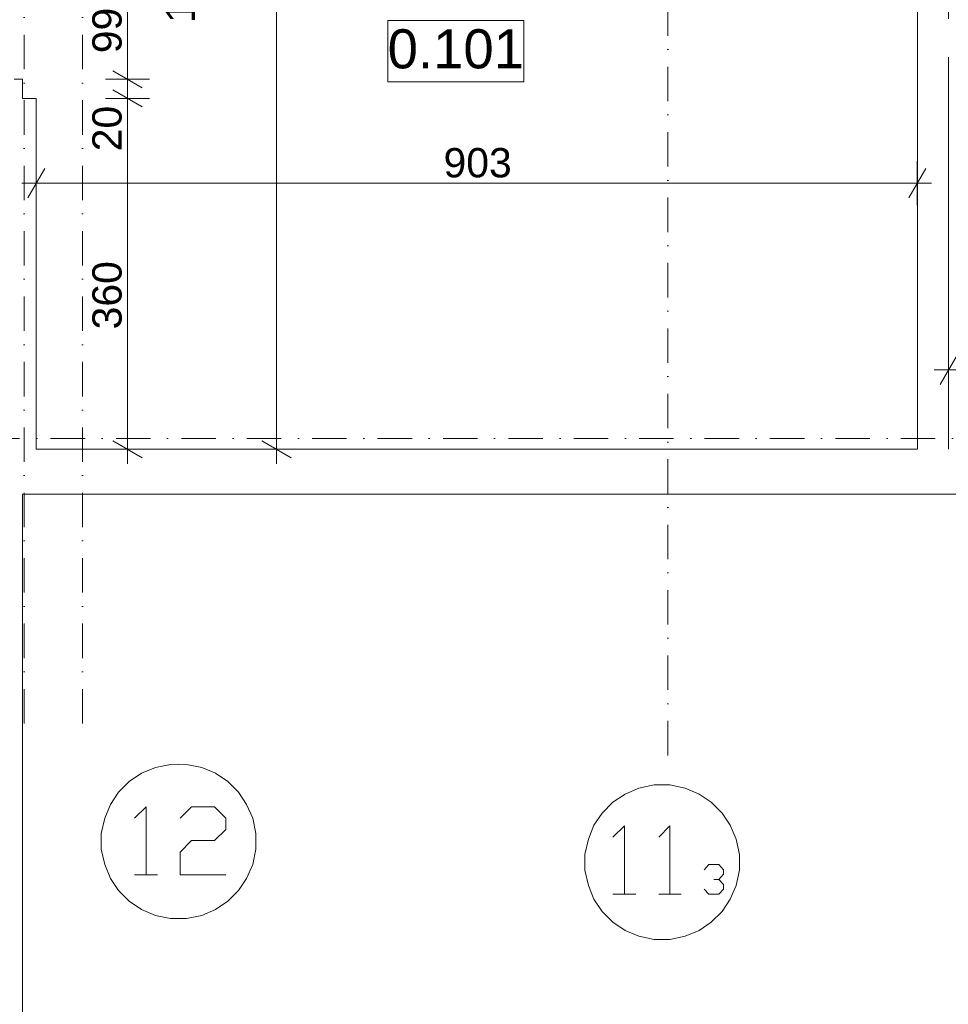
# Model space of a CAD drawing. Extents: x -283435 to 14216, y -77540 to 30522.
# Tile 8 of 177: x -230849 to -221329, y -40897 to -30808. Entities that reach past the tile are written whole.
import ezdxf

# ---------------------------------------------------------------- set-up
doc = ezdxf.new("R2010")
doc.units = 0
doc.header["$MEASUREMENT"] = 0
doc.linetypes.add('Kropki i Kreski', pattern=[670.277762, 352.777767, -176.388884, 0, -141.111112])
for name, color, linetype, lineweight in [('OPISY_Nr_Pióra__65', 65, 'Continuous', 18), ('OPISY_Nr_Pióra__86', 86, 'Continuous', 18), ('OSIE_Nr_Pióra__5', 5, 'Continuous', 18), ('OSIE_Nr_Pióra__7', 7, 'Continuous', 18), ('WYMIARY_Nr_Pióra__4', 4, 'Continuous', 18), ('WYMIARY_Nr_Pióra__5', 5, 'Continuous', 18), ('ŚCIANY_Nr_Pióra__7', 7, 'Continuous', 18)]:
    doc.layers.add(name, color=color, linetype=linetype, lineweight=lineweight)
doc.layers.add('WYMIARY', color=7, linetype='Continuous')
doc.layers.add('ŚCIANY', color=7, linetype='Continuous')
doc.styles.add('GENERATED_STYLE_1', font='arial.ttf')
doc.styles.add('GENERATED_STYLE_2', font='txt')
doc.dimstyles.new('GENERATED_STYLE__1', dxfattribs={"dimtxt": 300, "dimasz": 228, "dimexe": 0.18, "dimexo": 0, "dimgap": 0.09, "dimtad": 1, "dimdec": 0, "dimlfac": 0.1, "dimzin": 0, "dimdsep": 46, "dimtxsty": 'GENERATED_STYLE_2', "dimblk": 'ARROWHEAD_2', "dimblk1": 'ARROWHEAD_2', "dimblk2": 'ARROWHEAD_2', "dimcen": 0.09, "dimclrd": 256, "dimclre": 256, "dimclrt": 256, "dimazin": 0, "dimtfac": 1, "dimtdec": 4, "dimtmove": 0, "dimatfit": 3, "dimfxl": 1, "dimtolj": 1, "dimtzin": 0, "dimarcsym": 0})
doc.dimstyles.new('GENERATED_STYLE__2', dxfattribs={"dimtxt": 300, "dimasz": 228, "dimexe": 0.18, "dimexo": 0, "dimgap": 0.09, "dimtad": 1, "dimtih": 1, "dimtoh": 1, "dimdec": 0, "dimlfac": 0.1, "dimzin": 0, "dimdsep": 46, "dimtxsty": 'GENERATED_STYLE_2', "dimblk": 'ARROWHEAD_2', "dimblk1": 'ARROWHEAD_2', "dimblk2": 'ARROWHEAD_2', "dimcen": 0.09, "dimclrd": 256, "dimclre": 256, "dimclrt": 256, "dimazin": 0, "dimtfac": 1, "dimtdec": 4, "dimtmove": 0, "dimatfit": 3, "dimfxl": 1, "dimtolj": 1, "dimtzin": 0, "dimarcsym": 0})
doc.dimstyles.new('GENERATED_STYLE__3', dxfattribs={"dimtxt": 300, "dimasz": 228, "dimexe": 0.18, "dimexo": 0, "dimgap": 0.09, "dimtad": 1, "dimtih": 1, "dimtoh": 1, "dimdec": 0, "dimlfac": 0.1, "dimzin": 0, "dimdsep": 46, "dimtxsty": 'GENERATED_STYLE_2', "dimblk": 'ARROWHEAD_2', "dimblk1": 'ARROWHEAD_2', "dimblk2": 'ARROWHEAD_2', "dimcen": 0.09, "dimclrd": 256, "dimclre": 256, "dimclrt": 256, "dimazin": 0, "dimtfac": 1, "dimtdec": 4, "dimtmove": 2, "dimatfit": 3, "dimfxl": 1, "dimtolj": 1, "dimtzin": 0, "dimarcsym": 0})
doc.dimstyles.new('GENERATED_STYLE__4', dxfattribs={"dimtxt": 300, "dimasz": 228, "dimexe": 0.18, "dimexo": 0, "dimgap": 0.09, "dimtad": 1, "dimdec": 0, "dimlfac": 0.1, "dimzin": 0, "dimdsep": 46, "dimtxsty": 'GENERATED_STYLE_2', "dimblk": 'ARROWHEAD_2', "dimblk1": 'ARROWHEAD_2', "dimblk2": 'ARROWHEAD_2', "dimcen": 0.09, "dimclrd": 256, "dimclre": 256, "dimclrt": 256, "dimazin": 0, "dimtfac": 1, "dimtdec": 4, "dimtmove": 2, "dimatfit": 3, "dimfxl": 1, "dimtolj": 1, "dimtzin": 0, "dimarcsym": 0})

# ---------------------------------------------------------------- blocks, each defined once
blk = doc.blocks.new('Ściana_1', base_point=(10397, -35210))
at = {"layer": 'ŚCIANY_Nr_Pióra__7', "linetype": 'Continuous'}
for p, q in [((-221647, -35210), (-230679, -35210)), ((-230819, -35670), (-220847, -35670))]:
    blk.add_line(p, q, dxfattribs=at)
blk = doc.blocks.new('Ściana_6', base_point=(-231019, -47752))
at = {"layer": 'ŚCIANY_Nr_Pióra__7', "linetype": 'Continuous'}
for p, q in [((-231019, -35670), (-231019, -38422)), ((-230819, -47952), (-230819, -35670)), ((-231019, -38642), (-231019, -47752))]:
    blk.add_line(p, q, dxfattribs=at)
blk = doc.blocks.new('Ściana_118', base_point=(-221647, -23100))
at = {"layer": 'ŚCIANY_Nr_Pióra__7', "linetype": 'Continuous'}
for p, q in [((-221647, -23250), (-221647, -27017)), ((-221327, -30800), (-221327, -23250)), ((-221647, -27307), (-221647, -28055)), ((-221647, -28195), (-221647, -29367)), ((-221647, -29587), (-221647, -35210)), ((-221327, -35210), (-221327, -31190))]:
    blk.add_line(p, q, dxfattribs=at)
blk = doc.blocks.new('Ściana_126', base_point=(-231019, -35210))
at = {"layer": 'ŚCIANY_Nr_Pióra__7', "linetype": 'Continuous'}
for p, q in [((-231019, -31614), (-231019, -35000)), ((-230679, -31614), (-230819, -31614)), ((-230679, -35210), (-230679, -31614)), ((-231019, -35200), (-231019, -35670))]:
    blk.add_line(p, q, dxfattribs=at)
blk = doc.blocks.new('Ściana_358', base_point=(-231019, -31614))
at = {"layer": 'ŚCIANY_Nr_Pióra__7', "linetype": 'Continuous'}
for p in [(-230904, -31418), (-230819, -31614)]:
    blk.add_line(p, (-230819, -31418), dxfattribs=at)
blk = doc.blocks.new('*D1583')
at = {"layer": 'WYMIARY_Nr_Pióra__4', "linetype": 'Continuous', "transparency": 16777216}
for p, q in [((-221327, -34621), (-221327, -34171)), ((-218379, -34621), (-218379, -34171)), ((-221240, -34246), (-221413, -34546)), ((-218292, -34246), (-218466, -34546)), ((-221473, -34396), (-221327, -34396)), ((-221327, -34396), (-218379, -34396))]:
    blk.add_line(p, q, dxfattribs=at)
at = {"layer": 'WYMIARY_Nr_Pióra__5', "transparency": 16777216, "insert": (-220170, -34096), "char_height": 300, "attachment_point": 1, "style": 'GENERATED_STYLE_1'}
blk.add_mtext('{295}', dxfattribs=at)
blk = doc.blocks.new('ARROWHEAD_2')
at = {"linetype": 'Continuous'}
for p, q in [((-0.378, -0.655), (0.378, 0.655)), ((0, 0), (-1, 0))]:
    blk.add_line(p, q, dxfattribs=at)
blk = doc.blocks.new('*D1838')
at = {"layer": 'WYMIARY_Nr_Pióra__4', "linetype": 'Continuous', "transparency": 16777216}
for p, q in [((-229894, -31527), (-229594, -31700)), ((-229519, -31614), (-229969, -31614)), ((-229744, -35210), (-229744, -31614)), ((-229519, -35210), (-229969, -35210)), ((-229894, -35123), (-229594, -35296)), ((-229744, -35357), (-229744, -35210))]:
    blk.add_line(p, q, dxfattribs=at)
at = {"layer": 'WYMIARY_Nr_Pióra__5', "transparency": 16777216, "char_height": 300, "attachment_point": 1, "rotation": 90, "style": 'GENERATED_STYLE_1'}
for s, insert in [('{20}', (-230104, -32156)), ('{360}', (-230104, -33981))]:
    blk.add_mtext(s, dxfattribs=dict(at, insert=insert))
blk = doc.blocks.new('*D1839')
at = {"layer": 'WYMIARY_Nr_Pióra__4', "linetype": 'Continuous', "transparency": 16777216}
for p, q in [((-229894, -31331), (-229594, -31505)), ((-229519, -31418), (-229969, -31418)), ((-229744, -31614), (-229744, -31418)), ((-229894, -31527), (-229594, -31700)), ((-229519, -31614), (-229969, -31614))]:
    blk.add_line(p, q, dxfattribs=at)
blk = doc.blocks.new('*D1840')
at = {"layer": 'WYMIARY_Nr_Pióra__4', "linetype": 'Continuous', "transparency": 16777216}
for p, q in [((-229894, -30341), (-229594, -30515)), ((-229519, -30428), (-229969, -30428)), ((-229744, -31418), (-229744, -30428)), ((-229894, -31331), (-229594, -31505)), ((-229519, -31418), (-229969, -31418))]:
    blk.add_line(p, q, dxfattribs=at)
at = {"layer": 'WYMIARY_Nr_Pióra__5', "transparency": 16777216, "char_height": 300, "attachment_point": 1, "rotation": 90, "style": 'GENERATED_STYLE_1'}
for s, insert in [('{18}', (-229352, -30841)), ('{99}', (-230104, -31151))]:
    blk.add_mtext(s, dxfattribs=dict(at, insert=insert))
blk = doc.blocks.new('*D1841')
at = {"layer": 'WYMIARY_Nr_Pióra__4', "linetype": 'Continuous', "transparency": 16777216}
for p, q in [((-229894, -30161), (-229594, -30335)), ((-229519, -30248), (-229969, -30248)), ((-229744, -30428), (-229744, -30248)), ((-229894, -30341), (-229594, -30515)), ((-229519, -30428), (-229969, -30428))]:
    blk.add_line(p, q, dxfattribs=at)
blk = doc.blocks.new('*D1842')
at = {"layer": 'WYMIARY_Nr_Pióra__4', "linetype": 'Continuous', "transparency": 16777216}
for p, q in [((-229894, -29811), (-229594, -29985)), ((-229519, -29898), (-229969, -29898)), ((-229744, -30248), (-229744, -29898)), ((-229894, -30161), (-229594, -30335)), ((-229519, -30248), (-229969, -30248))]:
    blk.add_line(p, q, dxfattribs=at)
blk = doc.blocks.new('*D1843')
at = {"layer": 'WYMIARY_Nr_Pióra__4', "linetype": 'Continuous', "transparency": 16777216}
for p, q in [((-229894, -27697), (-229594, -27871)), ((-229519, -27784), (-229969, -27784)), ((-229744, -29898), (-229744, -27784)), ((-229894, -29811), (-229594, -29985)), ((-229519, -29898), (-229969, -29898))]:
    blk.add_line(p, q, dxfattribs=at)
at = {"layer": 'WYMIARY_Nr_Pióra__5', "transparency": 16777216, "char_height": 300, "attachment_point": 1, "rotation": 90, "style": 'GENERATED_STYLE_1'}
for s, insert in [('{29}', (-229405, -27922)), ('{211}', (-230104, -28940)), ('{35}', (-230104, -29811))]:
    blk.add_mtext(s, dxfattribs=dict(at, insert=insert))
blk = doc.blocks.new('*D1844')
at = {"layer": 'WYMIARY_Nr_Pióra__4', "linetype": 'Continuous', "transparency": 16777216}
for p, q in [((-229894, -27407), (-229594, -27581)), ((-229519, -27494), (-229969, -27494)), ((-229744, -27784), (-229744, -27494)), ((-229894, -27697), (-229594, -27871)), ((-229519, -27784), (-229969, -27784))]:
    blk.add_line(p, q, dxfattribs=at)
blk = doc.blocks.new('*D1845')
at = {"layer": 'WYMIARY_Nr_Pióra__4', "linetype": 'Continuous', "transparency": 16777216}
for p, q in [((-229519, -25817), (-229969, -25817)), ((-229894, -25731), (-229594, -25904)), ((-229744, -27494), (-229744, -25817)), ((-229894, -27407), (-229594, -27581)), ((-229519, -27494), (-229969, -27494))]:
    blk.add_line(p, q, dxfattribs=at)
at = {"layer": 'WYMIARY_Nr_Pióra__5', "transparency": 16777216, "insert": (-230104, -27012), "char_height": 300, "attachment_point": 1, "rotation": 90, "style": 'GENERATED_STYLE_1'}
blk.add_mtext('{168}', dxfattribs=at)
blk = doc.blocks.new('*D1846')
at = {"layer": 'WYMIARY_Nr_Pióra__4', "linetype": 'Continuous', "transparency": 16777216}
for p, q in [((-229894, -25601), (-229594, -25774)), ((-229519, -25687), (-229969, -25687)), ((-229744, -25817), (-229744, -25687)), ((-229519, -25817), (-229969, -25817)), ((-229894, -25731), (-229594, -25904))]:
    blk.add_line(p, q, dxfattribs=at)
blk = doc.blocks.new('*D1847')
at = {"layer": 'WYMIARY_Nr_Pióra__4', "linetype": 'Continuous', "transparency": 16777216}
for p, q in [((-229519, -23500), (-229969, -23500)), ((-229894, -23413), (-229594, -23587)), ((-229744, -25687), (-229744, -23500)), ((-229894, -25601), (-229594, -25774)), ((-229519, -25687), (-229969, -25687))]:
    blk.add_line(p, q, dxfattribs=at)
at = {"layer": 'WYMIARY_Nr_Pióra__5', "transparency": 16777216, "char_height": 300, "attachment_point": 1, "rotation": 90, "style": 'GENERATED_STYLE_1'}
for s, insert in [('{25}', (-229490, -23804)), ('{219}', (-230104, -24708)), ('{13}', (-230104, -25601))]:
    blk.add_mtext(s, dxfattribs=dict(at, insert=insert))
blk = doc.blocks.new('*D1848')
at = {"layer": 'WYMIARY_Nr_Pióra__4', "linetype": 'Continuous', "transparency": 16777216}
for p, q in [((-229744, -23250), (-229744, -23103)), ((-229594, -23337), (-229894, -23163)), ((-229519, -23250), (-229969, -23250)), ((-229744, -23500), (-229744, -23250)), ((-229519, -23500), (-229969, -23500)), ((-229894, -23413), (-229594, -23587))]:
    blk.add_line(p, q, dxfattribs=at)
blk = doc.blocks.new('*D1850')
at = {"layer": 'WYMIARY_Nr_Pióra__4', "linetype": 'Continuous', "transparency": 16777216}
for p, q in [((-228215, -23250), (-228215, -23103)), ((-228065, -23337), (-228365, -23163)), ((-227990, -23250), (-228440, -23250)), ((-228215, -35210), (-228215, -23250)), ((-227990, -35210), (-228440, -35210)), ((-228365, -35123), (-228065, -35296)), ((-228215, -35357), (-228215, -35210))]:
    blk.add_line(p, q, dxfattribs=at)
at = {"layer": 'WYMIARY_Nr_Pióra__5', "transparency": 16777216, "insert": (-228575, -29743), "char_height": 300, "attachment_point": 1, "rotation": 90, "style": 'GENERATED_STYLE_1'}
blk.add_mtext('{1\xa0196}', dxfattribs=at)
blk = doc.blocks.new('*D1851')
at = {"layer": 'WYMIARY_Nr_Pióra__4', "linetype": 'Continuous', "transparency": 16777216}
for p, q in [((-230679, -32708), (-230679, -32258)), ((-221647, -32708), (-221647, -32258)), ((-230592, -32333), (-230765, -32633)), ((-221733, -32633), (-221560, -32333)), ((-230826, -32483), (-230679, -32483)), ((-230679, -32483), (-221647, -32483)), ((-221647, -32483), (-221500, -32483))]:
    blk.add_line(p, q, dxfattribs=at)
at = {"layer": 'WYMIARY_Nr_Pióra__5', "transparency": 16777216, "insert": (-226504, -32123), "char_height": 300, "attachment_point": 1, "style": 'GENERATED_STYLE_1'}
blk.add_mtext('{903}', dxfattribs=at)

msp = doc.modelspace()

# ---------------------------------------------------------------- linework, layer by layer
at = {"layer": 'OPISY_Nr_Pióra__65', "linetype": 'Continuous', "flags": 128}
msp.add_lwpolyline([(-227075.3, -30814.6), (-225680.5, -30814.6), (-225680.5, -31443.2), (-227075.3, -31443.2)], close=True, dxfattribs=at)
at = {"layer": 'OSIE_Nr_Pióra__5', "linetype": 'Kropki i Kreski'}
msp.add_line((-224204, -38346.1), (-224204, 27442), dxfattribs=at)
at = {"layer": 'OSIE_Nr_Pióra__7', "linetype": 'Kropki i Kreski'}
for p, q in [((-230804, -38019.3), (-230804, 27442)), ((-230204, -38019.3), (-230204, 27442)), ((-280139.5, -35099.9), (10893.5, -35099.9))]:
    msp.add_line(p, q, dxfattribs=at)
at = {"layer": 'OSIE_Nr_Pióra__7', "linetype": 'Continuous', "flags": 128}
for points in [[(-230012.7, -39229.8), (-230012.7, -39308.4), (-229975.9, -39465.2), (-229918.4, -39606.3), (-229834.8, -39731.7), (-229725.1, -39841.6), (-229599.5, -39925.2), (-229458.3, -39988.1), (-229301.5, -40019.2), (-229217.9, -40019.2), (-229139.4, -40019.2), (-228982.6, -39988.1), (-228841.5, -39925.2), (-228715.8, -39841.6), (-228606.1, -39731.7), (-228522.5, -39606.3), (-228459.7, -39465.2), (-228428.2, -39308.4), (-228428.2, -39229.8), (-228428.2, -39146.2), (-228459.7, -38989.4), (-228522.5, -38848), (-228606.1, -38722.6), (-228715.8, -38612.9), (-228841.5, -38529), (-228982.6, -38471.5), (-229139.4, -38440.4), (-229217.9, -38435.1), (-229301.5, -38440.4), (-229458.3, -38471.5), (-229599.5, -38529), (-229725.1, -38612.9), (-229834.8, -38722.6), (-229918.4, -38848), (-229975.9, -38989.4), (-230012.7, -39146.2)], [(-225055.7, -39439.1), (-225055.7, -39522.7), (-225019.2, -39679.5), (-224961.7, -39820.6), (-224877.8, -39946.3), (-224768.1, -40056), (-224642.8, -40139.6), (-224501.4, -40197.1), (-224344.5, -40233.8), (-224260.9, -40233.8), (-224182.7, -40233.8), (-224025.6, -40197.1), (-223884.5, -40139.6), (-223759.1, -40056), (-223649.1, -39946.3), (-223565.5, -39820.6), (-223502.7, -39679.5), (-223471.5, -39522.7), (-223471.5, -39439.1), (-223471.5, -39360.5), (-223502.7, -39203.7), (-223565.5, -39062.6), (-223649.1, -38936.9), (-223759.1, -38827.2), (-223884.5, -38743.6), (-224025.6, -38680.8), (-224182.7, -38649.4), (-224260.9, -38649.4), (-224344.5, -38649.4), (-224501.4, -38680.8), (-224642.8, -38743.6), (-224768.1, -38827.2), (-224877.8, -38936.9), (-224961.7, -39062.6), (-225019.2, -39203.7), (-225055.7, -39360.5)]]:
    msp.add_lwpolyline(points, close=True, dxfattribs=at)
for points in [[(-229552.6, -39569.8), (-229552.6, -38874.4), (-229672.7, -38989.4)], [(-229202.2, -38989.4), (-229087.2, -38874.4), (-228851.8, -38874.4), (-228736.8, -38989.4), (-228736.8, -39104.4), (-228851.8, -39219.4), (-229087.2, -39219.4), (-229202.2, -39339.5), (-229202.2, -39569.8), (-228736.8, -39569.8)], [(-224647.8, -39768.4), (-224647.8, -39067.6), (-224768.1, -39182.7)], [(-224182.7, -39768.4), (-224182.7, -39067.6), (-224297.7, -39182.7)], [(-223680.5, -39616.6), (-223633.4, -39564.5), (-223633.4, -39517.3), (-223680.5, -39465.2), (-223785.2, -39465.2), (-223832.3, -39517.3)], [(-229672.7, -39569.8), (-229437.6, -39569.8)], [(-223832.3, -39715.9), (-223785.2, -39768.4), (-223680.5, -39768.4), (-223633.4, -39715.9), (-223633.4, -39669.1), (-223680.5, -39616.6), (-223733, -39616.6)], [(-224768.1, -39768.4), (-224532.8, -39768.4)], [(-224297.7, -39768.4), (-224067.4, -39768.4)]]:
    msp.add_lwpolyline(points, dxfattribs=at)

# ---------------------------------------------------------------- block references
at = {"layer": 'ŚCIANY'}
for name, p in [('Ściana_358', (-231018.9, -31613.9)), ('Ściana_118', (-221646.7, -23099.9)), ('Ściana_126', (-231018.9, -35209.9)), ('Ściana_1', (10396.7, -35209.9)), ('Ściana_6', (-231018.9, -47752.5))]:
    msp.add_blockref(name, p, dxfattribs=at)

# ---------------------------------------------------------------- texts
at = {"layer": 'OPISY_Nr_Pióra__86', "linetype": 'Continuous', "insert": (-226377.9, -30906), "char_height": 400, "attachment_point": 2, "style": 'GENERATED_STYLE_1'}
msp.add_mtext('{0.101}', dxfattribs=at)

# ---------------------------------------------------------------- dimensions: what is measured, and where the dimension line sits
at = {"layer": 'WYMIARY', "linetype": 'Continuous'}
for base, p1, p2, dimstyle, picture, middle in [((-229743.5, -35209.9), (-230088.9, -23499.9), (-230818.9, -23249.9), 'GENERATED_STYLE__4', '*D1848', (-229340.1, -23579.6)), ((-228214.7, -35209.9), (-230678.9, -35209.9), (-225857.8, -23249.9), 'GENERATED_STYLE__1', '*D1850', (-228424.7, -29228.5)), ((-229743.5, -35209.9), (-228678.9, -25687.5), (-230088.9, -23499.9), 'GENERATED_STYLE__1', '*D1847', (-229953.5, -24370.1)), ((-229743.5, -35209.9), (-228678.9, -25817.5), (-228678.9, -25687.5), 'GENERATED_STYLE__1', '*D1846', (-229953.5, -25375.8)), ((-229743.5, -35209.9), (-230588.9, -27494), (-228678.9, -25817.5), 'GENERATED_STYLE__4', '*D1845', (-229953.5, -26674.5)), ((-229743.5, -35209.9), (-230588.9, -27784), (-230588.9, -27494), 'GENERATED_STYLE__4', '*D1844', (-229255.1, -27697.6)), ((-229743.5, -35209.9), (-229498.9, -29898.1), (-230588.9, -27784), 'GENERATED_STYLE__1', '*D1843', (-229953.5, -28602.4)), ((-229743.5, -35209.9), (-229498.9, -30248.1), (-229498.9, -29898.1), 'GENERATED_STYLE__1', '*D1842', (-229953.5, -29586.4)), ((-229743.5, -35209.9), (-230818.9, -30428.1), (-229498.9, -30248.1), 'GENERATED_STYLE__4', '*D1841', (-229201.8, -30615.7)), ((-229743.5, -35209.9), (-230818.9, -31418.1), (-230818.9, -30428.1), 'GENERATED_STYLE__1', '*D1840', (-229953.5, -30925.8)), ((-229743.5, -35209.9), (-230678.9, -31613.9), (-230818.9, -31418.1), 'GENERATED_STYLE__1', '*D1839', (-229953.5, -31931)), ((-229743.5, -35209.9), (-230678.9, -35209.9), (-230678.9, -31613.9), 'GENERATED_STYLE__1', '*D1838', (-229953.5, -33643.7))]:
    dim = msp.add_linear_dim(base=base, p1=p1, p2=p2, angle=90, dimstyle=dimstyle, dxfattribs=at)
    dim.commit()
    dim.dimension.update_dxf_attribs({"geometry": picture, "text_midpoint": middle})
for base, p1, p2, dimstyle, picture, middle in [((-230678.9, -32482.8), (-230678.9, -31613.9), (-221646.7, -29587.1), 'GENERATED_STYLE__2', '*D1851', (-226166.9, -32272.8)), ((-221326.7, -34396.3), (-221326.7, -35209.9), (-218379, -35209.9), 'GENERATED_STYLE__3', '*D1583', (-219832.2, -34246.3))]:
    dim = msp.add_linear_dim(base=base, p1=p1, p2=p2, dimstyle=dimstyle, dxfattribs=at)
    dim.commit()
    dim.dimension.update_dxf_attribs({"geometry": picture, "text_midpoint": middle})

doc.saveas('drawing.dxf')
